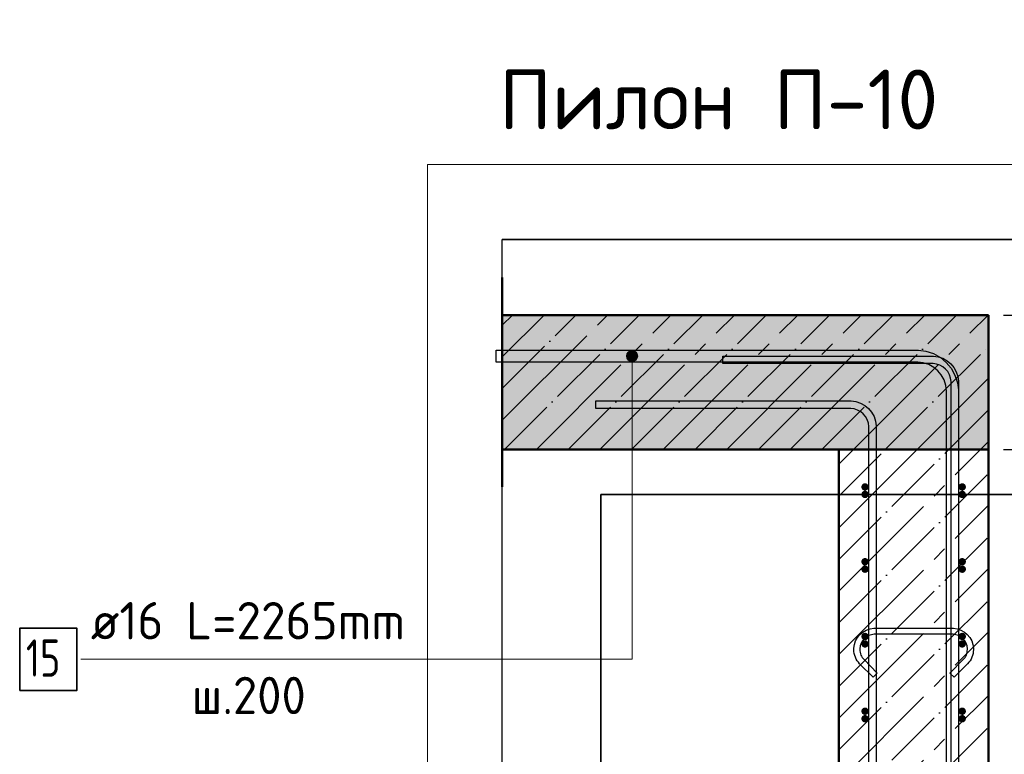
# Model space of a CAD drawing. Header units: millimetres. Extents: x -19950 to 69837, y -2757 to 40090.
# Tile 10 of 136: x -19411 to -18094, y 9505 to 10488. Entities that reach past the tile are written whole.
import ezdxf

# ---------------------------------------------------------------- set-up
doc = ezdxf.new("R2010")
doc.units = ezdxf.units.MM
doc.header["$PDMODE"] = 65
doc.linetypes.add('______11', pattern=[100, 80, -10, 0, -10])
doc.linetypes.add('______5', pattern=[220, 160, -20, 20, -20])
for name, color, linetype, lineweight in [('Standard', 7, 'Continuous', 25), ('Арм.стержн. Арматура края', 96, 'Continuous', 35), ('Арм.стержн. вертикальными 1', 22, 'Continuous', 35), ('Арм.стержн.горизонт. 1', 180, 'Continuous', 35), ('Размерная линия_ общее', 7, 'Continuous', 13)]:
    doc.layers.add(name, color=color, linetype=linetype, lineweight=lineweight)
doc.layers.add('Арм.стержн. вертикальными 2', color=7, linetype='Continuous', lineweight=35, true_color=0x006e00)
doc.layers.add('Арм.стержн.Стяжки', color=7, linetype='Continuous', lineweight=35, true_color=0x501e0f)
doc.styles.add('ISOCPEUR', font='ISOCPEUR')
doc.dimstyles.new('DIMSTYLE_12', dxfattribs={"dimtxt": 44, "dimasz": 50, "dimexe": 0, "dimexo": 0, "dimgap": 22, "dimtad": 0, "dimdec": 0, "dimrnd": 5, "dimzin": 12, "dimdsep": 46, "dimtxsty": 'ISOCPEUR', "dimblk1": 'ALL_ML_STRICH', "dimblk2": 'ALL_ML_STRICH', "dimsah": 1, "dimcen": 0, "dimclrd": 7, "dimclre": 256, "dimclrt": 7, "dimadec": 0, "dimazin": 0, "dimtfac": 1, "dimtdec": 0, "dimtix": 1, "dimtmove": 2, "dimatfit": 3, "dimfxl": 0, "dimtvp": 1.2, "dimtzin": 0, "dimlwd": 0, "dimlwe": -3, "dimarcsym": 0})
doc.dimstyles.new('DIMSTYLE_7', dxfattribs={"dimtxt": 44, "dimasz": 50, "dimexe": 0, "dimexo": 0, "dimgap": 22, "dimtad": 2, "dimdec": 0, "dimrnd": 5, "dimzin": 12, "dimdsep": 46, "dimtxsty": 'ISOCPEUR', "dimblk1": 'ALL_ML_STRICH', "dimblk2": 'ALL_ML_STRICH', "dimsah": 1, "dimcen": 0, "dimclrd": 7, "dimclre": 256, "dimclrt": 7, "dimadec": 0, "dimazin": 0, "dimtfac": 1, "dimtdec": 0, "dimtix": 1, "dimtmove": 2, "dimatfit": 3, "dimfxl": 0, "dimtzin": 0, "dimlwd": 0, "dimlwe": -3, "dimarcsym": 0})

# ---------------------------------------------------------------- blocks, each defined once
blk = doc.blocks.new('ALL_ML_STRICH')
at = {"color": 0, "linetype": 'ByBlock', "lineweight": -2}
for p, q in [((-0.3, -0.3), (0.3, 0.3)), ((0, -0.5), (0, 0.5)), ((-1, 0), (0.5, 0))]:
    blk.add_line(p, q, dxfattribs=at)
blk = doc.blocks.new('*D281')
at = {"layer": 'DEFPOINTS', "color": 7, "linetype": 'Continuous', "lineweight": 13, "transparency": 33554687}
for p in [(-18115.3, 9912.6), (-18067.4, 6792.6), (-17738.1, 6792.6)]:
    blk.add_point(p, dxfattribs=at)
at = {"layer": 'Размерная линия_ общее', "color": 253, "linetype": 'Continuous', "lineweight": -2, "true_color": 0xa0a0a0, "transparency": 33554687}
for p, q in [((-18095.3, 9912.6), (-17738.1, 9912.6)), ((-18047.4, 6792.6), (-17738.1, 6792.6))]:
    blk.add_line(p, q, dxfattribs=at)
at = {"layer": 'Размерная линия_ общее', "color": 7, "linetype": 'Continuous', "lineweight": -2, "transparency": 33554687}
blk.add_line((-17738.1, 6792.6), (-17738.1, 9912.6), dxfattribs=at)
at = {"layer": 'Размерная линия_ общее', "color": 7, "linetype": 'Continuous', "lineweight": 13, "transparency": 33554687, "xscale": 50, "yscale": 50, "zscale": 50}
for p, rotation in [((-17738.1, 9912.6), 90), ((-17738.1, 6792.6), 270)]:
    blk.add_blockref('ALL_ML_STRICH', p, dxfattribs=dict(at, rotation=rotation))
at = {"layer": 'Размерная линия_ общее', "color": 7, "linetype": 'Continuous', "lineweight": 13, "transparency": 33554687, "insert": (-17775.1, 8359.2), "char_height": 44, "width": 176, "attachment_point": 5, "rotation": 90, "style": 'ISOCPEUR'}
blk.add_mtext('\\A1;{3120}', dxfattribs=at)
blk = doc.blocks.new('*D282')
at = {"layer": 'DEFPOINTS', "color": 7, "linetype": 'Continuous', "lineweight": 13, "transparency": 33554687}
for p in [(-18115.3, 10092.6), (-18115.3, 9912.6), (-17738.1, 9912.6)]:
    blk.add_point(p, dxfattribs=at)
at = {"layer": 'Размерная линия_ общее', "color": 253, "linetype": 'Continuous', "lineweight": -2, "true_color": 0xa0a0a0, "transparency": 33554687}
for p, q in [((-18095.3, 10092.6), (-17738.1, 10092.6)), ((-18095.3, 9912.6), (-17738.1, 9912.6))]:
    blk.add_line(p, q, dxfattribs=at)
at = {"layer": 'Размерная линия_ общее', "color": 7, "linetype": 'Continuous', "lineweight": -2, "transparency": 33554687}
blk.add_line((-17738.1, 9912.6), (-17738.1, 10092.6), dxfattribs=at)
at = {"layer": 'Размерная линия_ общее', "color": 7, "linetype": 'Continuous', "lineweight": 13, "transparency": 33554687, "xscale": 50, "yscale": 50, "zscale": 50}
for p, rotation in [((-17738.1, 10092.6), 90), ((-17738.1, 9912.6), 270)]:
    blk.add_blockref('ALL_ML_STRICH', p, dxfattribs=dict(at, rotation=rotation))
at = {"layer": 'Размерная линия_ общее', "color": 7, "linetype": 'Continuous', "lineweight": 13, "transparency": 33554687, "insert": (-17775.1, 10009.2), "char_height": 44, "width": 132, "attachment_point": 5, "rotation": 90, "style": 'ISOCPEUR'}
blk.add_mtext('\\A1;{180}', dxfattribs=at)
blk = doc.blocks.new('*D286')
at = {"layer": 'DEFPOINTS', "color": 7, "linetype": 'Continuous', "lineweight": 13, "transparency": 33554687}
for p in [(-18150.3, 9852.6), (-18150.3, 9452.6), (-17945.3, 9452.6)]:
    blk.add_point(p, dxfattribs=at)
at = {"layer": 'Размерная линия_ общее', "color": 253, "linetype": 'Continuous', "lineweight": -2, "true_color": 0xa0a0a0, "transparency": 33554687}
for p, q in [((-18130.3, 9852.6), (-17945.3, 9852.6)), ((-18130.3, 9452.6), (-17945.3, 9452.6))]:
    blk.add_line(p, q, dxfattribs=at)
at = {"layer": 'Размерная линия_ общее', "color": 7, "linetype": 'Continuous', "lineweight": -2, "transparency": 33554687}
blk.add_line((-17945.3, 9452.6), (-17945.3, 9852.6), dxfattribs=at)
at = {"layer": 'Размерная линия_ общее', "color": 7, "linetype": 'Continuous', "lineweight": 13, "transparency": 33554687, "xscale": 50, "yscale": 50, "zscale": 50}
for p, rotation in [((-17945.3, 9852.6), 90), ((-17945.3, 9452.6), 270)]:
    blk.add_blockref('ALL_ML_STRICH', p, dxfattribs=dict(at, rotation=rotation))
at = {"layer": 'Размерная линия_ общее', "color": 7, "linetype": 'Continuous', "lineweight": 13, "transparency": 33554687, "insert": (-18004.3, 9586.6), "char_height": 44, "width": 2.2, "attachment_point": 1, "rotation": 90, "line_spacing_factor": 0.60241, "style": 'ISOCPEUR'}
blk.add_mtext('\\W0.91;4х100', dxfattribs=at)
blk = doc.blocks.new('*D287')
at = {"layer": 'DEFPOINTS', "color": 7, "linetype": 'Continuous', "lineweight": 13, "transparency": 33554687}
for p in [(-18115.3, 9912.6), (-18150.3, 9852.6), (-17945.3, 9852.6)]:
    blk.add_point(p, dxfattribs=at)
at = {"layer": 'Размерная линия_ общее', "color": 253, "linetype": 'Continuous', "lineweight": -2, "true_color": 0xa0a0a0, "transparency": 33554687}
for p, q in [((-18095.3, 9912.6), (-17945.3, 9912.6)), ((-18130.3, 9852.6), (-17945.3, 9852.6))]:
    blk.add_line(p, q, dxfattribs=at)
at = {"layer": 'Размерная линия_ общее', "color": 7, "linetype": 'Continuous', "lineweight": -2, "transparency": 33554687}
blk.add_line((-17945.3, 9852.6), (-17945.3, 9912.6), dxfattribs=at)
at = {"layer": 'Размерная линия_ общее', "color": 7, "linetype": 'Continuous', "lineweight": 13, "transparency": 33554687, "xscale": 50, "yscale": 50, "zscale": 50}
for p, rotation in [((-17945.3, 9912.6), 90), ((-17945.3, 9852.6), 270)]:
    blk.add_blockref('ALL_ML_STRICH', p, dxfattribs=dict(at, rotation=rotation))
at = {"layer": 'Размерная линия_ общее', "color": 7, "linetype": 'Continuous', "lineweight": 13, "transparency": 33554687, "insert": (-17856.3, 9780.7), "char_height": 44, "width": 88, "attachment_point": 5, "rotation": 90, "style": 'ISOCPEUR'}
blk.add_mtext('\\A1;{60}', dxfattribs=at)

msp = doc.modelspace()

# ---------------------------------------------------------------- hatches: boundary and pattern name
at = {"layer": 'Standard', "linetype": 'Continuous', "lineweight": -3, "transparency": 33554687}
msp.add_hatch(color=7, dxfattribs=at).paths.add_polyline_path([(-18115.3, 9912.6), (-18115.3, 10092.6), (-18765.6, 10092.6), (-18765.6, 9912.6)])
at = {"layer": 'Арм.стержн. Арматура края', "linetype": 'Continuous', "lineweight": 50, "transparency": 33554687}
for points in [[(-18275.3, 9862.6), (-18275.7, 9864.5), (-18276.8, 9866.1), (-18278.4, 9867.2), (-18280.3, 9867.6), (-18282.2, 9867.2), (-18283.9, 9866.1), (-18284.9, 9864.5), (-18285.3, 9862.6), (-18284.9, 9860.7), (-18283.9, 9859.1), (-18282.2, 9858), (-18280.3, 9857.6), (-18278.4, 9858), (-18276.8, 9859.1), (-18275.7, 9860.7)], [(-18145.3, 9862.6), (-18145.7, 9864.5), (-18146.8, 9866.1), (-18148.4, 9867.2), (-18150.3, 9867.6), (-18152.2, 9867.2), (-18153.9, 9866.1), (-18154.9, 9864.5), (-18155.3, 9862.6), (-18154.9, 9860.7), (-18153.9, 9859.1), (-18152.2, 9858), (-18150.3, 9857.6), (-18148.4, 9858), (-18146.8, 9859.1), (-18145.7, 9860.7)], [(-18275.3, 9762.6), (-18275.7, 9764.5), (-18276.8, 9766.1), (-18278.4, 9767.2), (-18280.3, 9767.6), (-18282.2, 9767.2), (-18283.9, 9766.1), (-18284.9, 9764.5), (-18285.3, 9762.6), (-18284.9, 9760.7), (-18283.9, 9759.1), (-18282.2, 9758), (-18280.3, 9757.6), (-18278.4, 9758), (-18276.8, 9759.1), (-18275.7, 9760.7)], [(-18145.3, 9762.6), (-18145.7, 9764.5), (-18146.8, 9766.1), (-18148.4, 9767.2), (-18150.3, 9767.6), (-18152.2, 9767.2), (-18153.9, 9766.1), (-18154.9, 9764.5), (-18155.3, 9762.6), (-18154.9, 9760.7), (-18153.9, 9759.1), (-18152.2, 9758), (-18150.3, 9757.6), (-18148.4, 9758), (-18146.8, 9759.1), (-18145.7, 9760.7)], [(-18275.3, 9662.6), (-18275.7, 9664.5), (-18276.8, 9666.1), (-18278.4, 9667.2), (-18280.3, 9667.6), (-18282.2, 9667.2), (-18283.9, 9666.1), (-18284.9, 9664.5), (-18285.3, 9662.6), (-18284.9, 9660.7), (-18283.9, 9659.1), (-18282.2, 9658), (-18280.3, 9657.6), (-18278.4, 9658), (-18276.8, 9659.1), (-18275.7, 9660.7)], [(-18145.3, 9662.6), (-18145.7, 9664.5), (-18146.8, 9666.1), (-18148.4, 9667.2), (-18150.3, 9667.6), (-18152.2, 9667.2), (-18153.9, 9666.1), (-18154.9, 9664.5), (-18155.3, 9662.6), (-18154.9, 9660.7), (-18153.9, 9659.1), (-18152.2, 9658), (-18150.3, 9657.6), (-18148.4, 9658), (-18146.8, 9659.1), (-18145.7, 9660.7)], [(-18275.3, 9562.6), (-18275.7, 9564.5), (-18276.8, 9566.1), (-18278.4, 9567.2), (-18280.3, 9567.6), (-18282.2, 9567.2), (-18283.9, 9566.1), (-18284.9, 9564.5), (-18285.3, 9562.6), (-18284.9, 9560.7), (-18283.9, 9559.1), (-18282.2, 9558), (-18280.3, 9557.6), (-18278.4, 9558), (-18276.8, 9559.1), (-18275.7, 9560.7)], [(-18145.3, 9562.6), (-18145.7, 9564.5), (-18146.8, 9566.1), (-18148.4, 9567.2), (-18150.3, 9567.6), (-18152.2, 9567.2), (-18153.9, 9566.1), (-18154.9, 9564.5), (-18155.3, 9562.6), (-18154.9, 9560.7), (-18153.9, 9559.1), (-18152.2, 9558), (-18150.3, 9557.6), (-18148.4, 9558), (-18146.8, 9559.1), (-18145.7, 9560.7)]]:
    msp.add_hatch(color=4, dxfattribs=at).paths.add_polyline_path(points)
at = {"layer": 'Арм.стержн. вертикальными 2', "linetype": 'Continuous', "lineweight": 13, "transparency": 33554687}
for points in [[(-18599.3, 10037.6), (-18584.3, 10037.6), (-18585.3, 10041.4)], [(-18599.3, 10037.6), (-18585.3, 10041.4), (-18598.2, 10041.4)], [(-18598.2, 10033.9), (-18584.3, 10037.6), (-18599.3, 10037.6)], [(-18598.2, 10041.4), (-18585.3, 10041.4), (-18588, 10044.1)], [(-18598.2, 10041.4), (-18588, 10044.1), (-18595.5, 10044.1)], [(-18598.2, 10033.9), (-18585.3, 10033.9), (-18584.3, 10037.6)], [(-18595.5, 10044.1), (-18588, 10044.1), (-18591.8, 10045.1)], [(-18595.5, 10031.2), (-18585.3, 10033.9), (-18598.2, 10033.9)], [(-18595.5, 10031.2), (-18588, 10031.2), (-18585.3, 10033.9)], [(-18588, 10031.2), (-18595.5, 10031.2), (-18591.8, 10030.1)]]:
    msp.add_hatch(color=7, dxfattribs=at).paths.add_polyline_path(points)
at = {"layer": 'Арм.стержн.горизонт. 1', "linetype": 'Continuous', "lineweight": 50, "transparency": 33554687}
for points in [[(-18275.3, 9852.6), (-18275.7, 9854.5), (-18276.8, 9856.1), (-18278.4, 9857.2), (-18280.3, 9857.6), (-18282.2, 9857.2), (-18283.9, 9856.1), (-18284.9, 9854.5), (-18285.3, 9852.6), (-18284.9, 9850.7), (-18283.9, 9849.1), (-18282.2, 9848), (-18280.3, 9847.6), (-18278.4, 9848), (-18276.8, 9849.1), (-18275.7, 9850.7)], [(-18145.3, 9852.6), (-18145.7, 9854.5), (-18146.8, 9856.1), (-18148.4, 9857.2), (-18150.3, 9857.6), (-18152.2, 9857.2), (-18153.9, 9856.1), (-18154.9, 9854.5), (-18155.3, 9852.6), (-18154.9, 9850.7), (-18153.9, 9849.1), (-18152.2, 9848), (-18150.3, 9847.6), (-18148.4, 9848), (-18146.8, 9849.1), (-18145.7, 9850.7)], [(-18275.3, 9752.6), (-18275.7, 9754.5), (-18276.8, 9756.1), (-18278.4, 9757.2), (-18280.3, 9757.6), (-18282.2, 9757.2), (-18283.9, 9756.1), (-18284.9, 9754.5), (-18285.3, 9752.6), (-18284.9, 9750.7), (-18283.9, 9749.1), (-18282.2, 9748), (-18280.3, 9747.6), (-18278.4, 9748), (-18276.8, 9749.1), (-18275.7, 9750.7)], [(-18145.3, 9752.6), (-18145.7, 9754.5), (-18146.8, 9756.1), (-18148.4, 9757.2), (-18150.3, 9757.6), (-18152.2, 9757.2), (-18153.9, 9756.1), (-18154.9, 9754.5), (-18155.3, 9752.6), (-18154.9, 9750.7), (-18153.9, 9749.1), (-18152.2, 9748), (-18150.3, 9747.6), (-18148.4, 9748), (-18146.8, 9749.1), (-18145.7, 9750.7)], [(-18275.3, 9652.6), (-18275.7, 9654.5), (-18276.8, 9656.1), (-18278.4, 9657.2), (-18280.3, 9657.6), (-18282.2, 9657.2), (-18283.9, 9656.1), (-18284.9, 9654.5), (-18285.3, 9652.6), (-18284.9, 9650.7), (-18283.9, 9649.1), (-18282.2, 9648), (-18280.3, 9647.6), (-18278.4, 9648), (-18276.8, 9649.1), (-18275.7, 9650.7)], [(-18145.3, 9652.6), (-18145.7, 9654.5), (-18146.8, 9656.1), (-18148.4, 9657.2), (-18150.3, 9657.6), (-18152.2, 9657.2), (-18153.9, 9656.1), (-18154.9, 9654.5), (-18155.3, 9652.6), (-18154.9, 9650.7), (-18153.9, 9649.1), (-18152.2, 9648), (-18150.3, 9647.6), (-18148.4, 9648), (-18146.8, 9649.1), (-18145.7, 9650.7)], [(-18275.3, 9552.6), (-18275.7, 9554.5), (-18276.8, 9556.1), (-18278.4, 9557.2), (-18280.3, 9557.6), (-18282.2, 9557.2), (-18283.9, 9556.1), (-18284.9, 9554.5), (-18285.3, 9552.6), (-18284.9, 9550.7), (-18283.9, 9549.1), (-18282.2, 9548), (-18280.3, 9547.6), (-18278.4, 9548), (-18276.8, 9549.1), (-18275.7, 9550.7)], [(-18145.3, 9552.6), (-18145.7, 9554.5), (-18146.8, 9556.1), (-18148.4, 9557.2), (-18150.3, 9557.6), (-18152.2, 9557.2), (-18153.9, 9556.1), (-18154.9, 9554.5), (-18155.3, 9552.6), (-18154.9, 9550.7), (-18153.9, 9549.1), (-18152.2, 9548), (-18150.3, 9547.6), (-18148.4, 9548), (-18146.8, 9549.1), (-18145.7, 9550.7)]]:
    msp.add_hatch(color=4, dxfattribs=at).paths.add_polyline_path(points)

# ---------------------------------------------------------------- linework, layer by layer
at = {"layer": 'Standard', "color": 52, "linetype": 'Continuous', "lineweight": -3, "transparency": 33554687}
for p, q in [((-18765.6, 6490.1), (-18765.6, 10193.8)), ((-18765.6, 6490.1), (-18765.6, 10193.8)), ((-18765.6, 10193.8), (-17975.5, 10193.8)), ((-17975.5, 10193.8), (-18765.6, 10193.8)), ((-17975.5, 9852.6), (-18633.6, 9852.6)), ((-18633.6, 9852.6), (-17975.5, 9852.6)), ((-18633.6, 9852.6), (-18633.6, 8952.6)), ((-18633.6, 8952.6), (-18633.6, 9852.6))]:
    msp.add_line(p, q, dxfattribs=at)
at = {"layer": 'Standard', "color": 7, "linetype": 'Continuous', "lineweight": 50, "transparency": 33554687}
for p, q in [((-18765.6, 10142.6), (-18765.6, 9862.6)), ((-18115.3, 10092.6), (-18765.6, 10092.6)), ((-18115.3, 9912.6), (-18115.3, 10092.6)), ((-18765.6, 9912.6), (-18315.3, 9912.6)), ((-18115.3, 9912.6), (-18315.3, 9912.6)), ((-18315.3, 9912.6), (-18315.3, 6792.6)), ((-18315.3, 9912.6), (-18115.3, 9912.6)), ((-18115.3, 6792.6), (-18115.3, 9912.6))]:
    msp.add_line(p, q, dxfattribs=at)
at = {"layer": 'Standard', "color": 7, "linetype": '______11', "lineweight": -3, "transparency": 33554687}
for p, q in [((-18765.6, 10079), (-18752, 10092.6)), ((-18765.6, 9994.2), (-18667.1, 10092.6)), ((-18762.3, 9912.6), (-18582.3, 10092.6)), ((-18677.4, 9912.6), (-18497.4, 10092.6)), ((-18592.6, 9912.6), (-18412.6, 10092.6)), ((-18507.7, 9912.6), (-18327.7, 10092.6)), ((-18422.9, 9912.6), (-18242.9, 10092.6)), ((-18338, 9912.6), (-18158, 10092.6)), ((-18253.2, 9912.6), (-18115.3, 10050.5)), ((-18168.3, 9912.6), (-18115.3, 9965.6)), ((-18315.3, 9765.6), (-18168.3, 9912.6)), ((-18315.3, 9850.5), (-18253.2, 9912.6)), ((-18315.3, 9680.8), (-18115.3, 9880.8)), ((-18315.3, 9595.9), (-18115.3, 9795.9)), ((-18315.3, 9511), (-18115.3, 9711)), ((-18315.3, 9426.2), (-18115.3, 9626.2)), ((-18315.3, 9341.3), (-18115.3, 9541.3))]:
    msp.add_line(p, q, dxfattribs=at)
at = {"layer": 'Standard', "color": 7, "linetype": '______5', "lineweight": -3, "transparency": 33554687}
for p, q in [((-18765.6, 10036.6), (-18709.6, 10092.6)), ((-18765.6, 9951.8), (-18624.7, 10092.6)), ((-18719.9, 9912.6), (-18539.9, 10092.6)), ((-18635, 9912.6), (-18455, 10092.6)), ((-18550.1, 9912.6), (-18370.1, 10092.6)), ((-18465.3, 9912.6), (-18285.3, 10092.6)), ((-18380.4, 9912.6), (-18200.4, 10092.6)), ((-18295.6, 9912.6), (-18115.6, 10092.6)), ((-18210.7, 9912.6), (-18115.3, 10008)), ((-18125.9, 9912.6), (-18115.3, 9923.2)), ((-18315.3, 9723.2), (-18125.9, 9912.6)), ((-18315.3, 9808), (-18210.7, 9912.6)), ((-18315.3, 9892.9), (-18295.6, 9912.6)), ((-18315.3, 9638.3), (-18115.3, 9838.3)), ((-18315.3, 9553.5), (-18115.3, 9753.5)), ((-18315.3, 9468.6), (-18115.3, 9668.6)), ((-18315.3, 9383.8), (-18115.3, 9583.8))]:
    msp.add_line(p, q, dxfattribs=at)
at = {"layer": 'Standard', "color": 7, "linetype": 'Continuous', "lineweight": 13, "transparency": 33554687}
msp.add_lwpolyline([(-18865.6, 6390.1), (-17875.5, 6390.1), (-17875.5, 10293.8), (-18865.6, 10293.8), (-18865.6, 6390.1)], dxfattribs=at)
at = {"layer": 'Арм.стержн. вертикальными 1', "color": 4, "linetype": 'Continuous', "lineweight": 25, "transparency": 33554687}
for points in [[(-18165.3, 6792.6), (-18165.3, 10003.6), (-18165.9, 10008.1), (-18167.5, 10012.7), (-18169.8, 10016.9), (-18172.7, 10020.3), (-18176.1, 10023.1), (-18180.3, 10025.5), (-18184.8, 10027), (-18189.4, 10027.6), (-18470.3, 10027.6), (-18470.3, 10037.6), (-18188.7, 10037.6), (-18182.6, 10036.8), (-18176.2, 10034.7), (-18170.4, 10031.4), (-18165.6, 10027.4), (-18161.5, 10022.6), (-18158.3, 10016.7), (-18156.2, 10010.4), (-18155.3, 10004.3), (-18155.3, 6792.6), (-18165.3, 6792.6)], [(-18165.3, 6792.6), (-18165.3, 10003.6), (-18165.9, 10008.1), (-18167.5, 10012.7), (-18169.8, 10016.9), (-18172.7, 10020.3), (-18176.1, 10023.1), (-18180.3, 10025.5), (-18184.8, 10027), (-18189.4, 10027.6), (-18470.3, 10027.6), (-18470.3, 10037.6), (-18188.7, 10037.6), (-18182.6, 10036.8), (-18176.2, 10034.7), (-18170.4, 10031.4), (-18165.6, 10027.4), (-18161.5, 10022.6), (-18158.3, 10016.7), (-18156.2, 10010.4), (-18155.3, 10004.3), (-18155.3, 6792.6), (-18165.3, 6792.6)], [(-18275.3, 6792.6), (-18275.3, 9943.6), (-18275.9, 9948.1), (-18277.5, 9952.7), (-18279.8, 9956.9), (-18282.7, 9960.3), (-18286.1, 9963.1), (-18290.3, 9965.5), (-18294.8, 9967), (-18299.4, 9967.6), (-18640.3, 9967.6), (-18640.3, 9977.6), (-18298.7, 9977.6), (-18292.6, 9976.8), (-18286.2, 9974.7), (-18280.4, 9971.4), (-18275.6, 9967.4), (-18271.5, 9962.6), (-18268.3, 9956.7), (-18266.2, 9950.4), (-18265.3, 9944.3), (-18265.3, 6792.6), (-18275.3, 6792.6)], [(-18275.3, 6792.6), (-18275.3, 9943.6), (-18275.9, 9948.1), (-18277.5, 9952.7), (-18279.8, 9956.9), (-18282.7, 9960.3), (-18286.1, 9963.1), (-18290.3, 9965.5), (-18294.8, 9967), (-18299.4, 9967.6), (-18640.3, 9967.6), (-18640.3, 9977.6), (-18298.7, 9977.6), (-18292.6, 9976.8), (-18286.2, 9974.7), (-18280.4, 9971.4), (-18275.6, 9967.4), (-18271.5, 9962.6), (-18268.3, 9956.7), (-18266.2, 9950.4), (-18265.3, 9944.3), (-18265.3, 6792.6), (-18275.3, 6792.6)]]:
    msp.add_lwpolyline(points, dxfattribs=at)
at = {"layer": 'Арм.стержн. вертикальными 2', "color": 7, "linetype": 'Continuous', "lineweight": 13, "transparency": 33554687}
for p, q in [((-18599.3, 10037.6), (-18599.3, 10037.6)), ((-18591.8, 10045.1), (-18591.8, 10045.1)), ((-18591.8, 9632.1), (-18591.8, 10037.6)), ((-18584.3, 10037.6), (-18584.3, 10037.6)), ((-18591.8, 10030.1), (-18591.8, 10030.1)), ((-19329.3, 9632.1), (-18591.8, 9632.1))]:
    msp.add_line(p, q, dxfattribs=at)
at = {"layer": 'Арм.стержн. вертикальными 2', "color": 7, "linetype": 'Continuous', "lineweight": 25, "transparency": 33554687}
msp.add_lwpolyline([(-18773.6, 10045.6), (-18208.7, 10045.6), (-18198.9, 10044.3), (-18188.8, 10040.9), (-18179.4, 10035.7), (-18171.7, 10029.2), (-18165.3, 10021.5), (-18160, 10012.2), (-18156.7, 10002), (-18155.3, 9992.3), (-18155.3, 8415.6), (-18171.3, 8415.6), (-18171.3, 9991.2), (-18172.3, 9998.4), (-18174.7, 10005.7), (-18178.5, 10012.4), (-18183.1, 10017.9), (-18188.5, 10022.4), (-18195.2, 10026.2), (-18202.6, 10028.6), (-18209.8, 10029.6), (-18773.6, 10029.6), (-18773.6, 10045.6)], dxfattribs=at)
msp.add_lwpolyline([(-18773.6, 10045.6), (-18208.7, 10045.6), (-18198.9, 10044.3), (-18188.8, 10040.9), (-18179.4, 10035.7), (-18171.7, 10029.2), (-18165.3, 10021.5), (-18160, 10012.2), (-18156.7, 10002), (-18155.3, 9992.3), (-18155.3, 8415.6), (-18171.3, 8415.6), (-18171.3, 9991.2), (-18172.3, 9998.4), (-18174.7, 10005.7), (-18178.5, 10012.4), (-18183.1, 10017.9), (-18188.5, 10022.4), (-18195.2, 10026.2), (-18202.6, 10028.6), (-18209.8, 10029.6), (-18773.6, 10029.6), (-18773.6, 10045.6)], dxfattribs=at)
at = {"layer": 'Арм.стержн. вертикальными 2', "color": 7, "linetype": 'Continuous', "lineweight": 35, "transparency": 33554687}
msp.add_lwpolyline([(-19410.9, 9590.4), (-19334.3, 9590.4), (-19334.3, 9673.7), (-19410.9, 9673.7), (-19410.9, 9590.4)], dxfattribs=at)
at = {"layer": 'Арм.стержн. вертикальными 2', "color": 7, "linetype": 'Continuous', "lineweight": 13, "transparency": 33554687}
msp.add_circle((-18591.8, 10037.6), 7.5, dxfattribs=at)
at = {"layer": 'Арм.стержн.горизонт. 1', "color": 52, "linetype": 'Continuous', "lineweight": 50, "transparency": 33554687}
for p, q in [((-18315.3, 9912.6), (-18315.3, 9912.6)), ((-18115.3, 9912.6), (-18115.3, 9912.6))]:
    msp.add_line(p, q, dxfattribs=at)
at = {"layer": 'Арм.стержн.Стяжки', "color": 40, "linetype": 'Continuous', "lineweight": 25, "transparency": 33554687}
msp.add_lwpolyline([(-18269.5, 9608.1), (-18287.6, 9626.1), (-18289.2, 9628.1), (-18290.8, 9630.2), (-18292.1, 9632.4), (-18293.2, 9634.8), (-18294.1, 9637.2), (-18294.7, 9639.7), (-18295.1, 9642.3), (-18295.3, 9644.8), (-18295.3, 9646.8), (-18294.6, 9651.7), (-18293, 9656.8), (-18290.3, 9661.4), (-18287.1, 9665.3), (-18283.3, 9668.5), (-18278.6, 9671.1), (-18273.5, 9672.8), (-18268.6, 9673.5), (-18162, 9673.5), (-18157.1, 9672.8), (-18152, 9671.1), (-18147.4, 9668.5), (-18143.5, 9665.3), (-18140.3, 9661.4), (-18137.7, 9656.8), (-18136, 9651.7), (-18135.3, 9646.8), (-18135.3, 9644.8), (-18135.5, 9642.3), (-18135.9, 9639.7), (-18136.6, 9637.2), (-18137.4, 9634.8), (-18138.5, 9632.4), (-18139.9, 9630.2), (-18141.4, 9628.1), (-18143.1, 9626.1), (-18161.1, 9608.1), (-18166.8, 9613.7), (-18148.9, 9631.6), (-18147.7, 9633), (-18146.6, 9634.6), (-18145.6, 9636.2), (-18144.8, 9637.8), (-18144.2, 9639.6), (-18143.8, 9641.4), (-18143.5, 9643.2), (-18143.3, 9645.1), (-18143.3, 9646.2), (-18143.8, 9649.9), (-18145, 9653.5), (-18146.9, 9656.9), (-18149.2, 9659.6), (-18151.9, 9661.9), (-18155.3, 9663.8), (-18158.9, 9665), (-18162.6, 9665.5), (-18268.1, 9665.5), (-18271.7, 9665), (-18275.4, 9663.8), (-18278.7, 9661.9), (-18281.5, 9659.6), (-18283.7, 9656.9), (-18285.6, 9653.5), (-18286.8, 9649.9), (-18287.3, 9646.2), (-18287.3, 9645.1), (-18287.2, 9643.2), (-18286.9, 9641.4), (-18286.4, 9639.6), (-18285.8, 9637.8), (-18285, 9636.2), (-18284.1, 9634.6), (-18283, 9633), (-18281.7, 9631.6), (-18263.9, 9613.7), (-18269.5, 9608.1)], dxfattribs=at)

# ---------------------------------------------------------------- texts
at = {"layer": 'Standard', "color": 7, "linetype": 'Continuous', "lineweight": 13, "transparency": 33554687, "insert": (-18770, 10380.9), "char_height": 80, "width": 589.808, "attachment_point": 4, "style": 'ISOCPEUR'}
msp.add_mtext('\\A1;{\\fISOCPEUR|i0|b0;\\H80.000000;\\W1.000000;\\C7;Пилон П-10}\\P', dxfattribs=at)
at = {"layer": 'Арм.стержн. вертикальными 2', "color": 7, "linetype": 'Continuous', "lineweight": 25, "transparency": 33554687, "char_height": 50, "attachment_point": 7, "style": 'ISOCPEUR'}
for s, insert, width in [('\\W0.96;ø16 L=2265mm ', (-19315.9, 9658.7), 488.754), ('\\W0.75;15', (-19402.6, 9608.7), 78.714), ('\\W0.95;ш.200 ', (-19180.9, 9558.7), 218.666)]:
    msp.add_mtext(s, dxfattribs=dict(at, insert=insert, width=width))

# ---------------------------------------------------------------- dimensions: what is measured, and where the dimension line sits
at = {"layer": 'Размерная линия_ общее', "color": 7, "linetype": 'Continuous', "lineweight": 13, "transparency": 33554687}
for base, p1, p2, dimstyle, picture, middle in [((-17738.1, 10092.6), (-18095.3, 9912.6), (-18095.3, 10092.6), 'DIMSTYLE_7', '*D282', (-17775.1, 10009.2)), ((-17945.3, 9912.6), (-18130.3, 9852.6), (-18095.3, 9912.6), 'DIMSTYLE_12', '*D287', (-17856.3, 9780.7)), ((-17738.1, 9912.6), (-18047.4, 6792.6), (-18095.3, 9912.6), 'DIMSTYLE_7', '*D281', (-17775.1, 8359.2))]:
    dim = msp.add_linear_dim(base=base, p1=p1, p2=p2, angle=90, dimstyle=dimstyle, override={"dimpost": '<>', "dimclrd": 7, "dimclre": 253, "dimclrt": 7, "dimlwd": 0, "dimlwe": 65533}, dxfattribs=at)
    dim.commit()
    dim.dimension.update_dxf_attribs({"geometry": picture, "text_midpoint": middle, "dimtype": 160})
dim = msp.add_linear_dim(base=(-17945.3, 9852.6), p1=(-18130.3, 9452.6), p2=(-18130.3, 9852.6), angle=90, text='\\W0.91;4х100', dimstyle='DIMSTYLE_7', override={"dimpost": '<>', "dimclrd": 7, "dimclre": 253, "dimclrt": 7, "dimlwd": 0, "dimlwe": 65533}, dxfattribs=at)
dim.commit()
dim.dimension.update_dxf_attribs({"geometry": '*D286', "text_midpoint": (-17967.3, 9652.6), "dimtype": 160})

doc.saveas('drawing.dxf')
